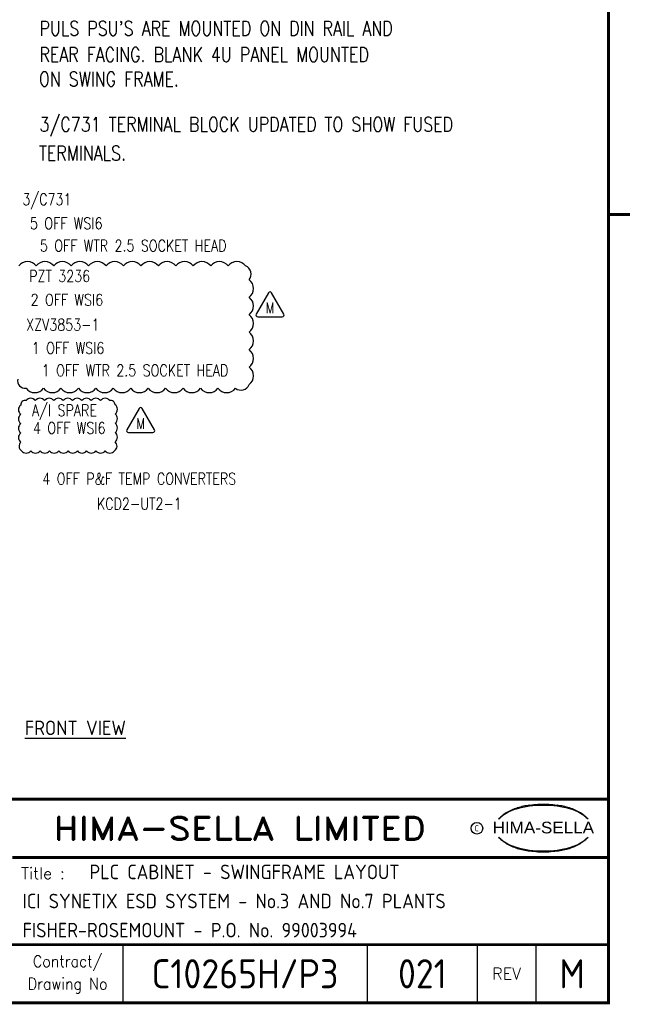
# Model space of a CAD drawing. Extents: x 0 to 4084, y 0 to 2754.
# Tile 7 of 34: x 3033 to 4084, y 2 to 1695. Entities that reach past the tile are written whole.
import ezdxf
from ezdxf.enums import TextEntityAlignment as Align

# ---------------------------------------------------------------- set-up
doc = ezdxf.new("R2010")
doc.units = 0
doc.header["$LTSCALE"] = 5
doc.header["$MEASUREMENT"] = 0
doc.layers.get('0').update_dxf_attribs({"color": 41, "linetype": 'CONTINUOUS'})
for name, color, linetype in [('00-DRG_FRAME', 12, 'CONTINUOUS'), ('01-DRAW', 7, 'CONTINUOUS'), ('02-TEXT', 2, 'CONTINUOUS'), ('03-DIM', 3, 'CONTINUOUS'), ('04-OUTLINE', 6, 'CONTINUOUS'), ('TEXT', 2, 'CONTINUOUS')]:
    doc.layers.add(name, color=color, linetype=linetype)
doc.styles.add('ARIAL', font='arial.ttf', dxfattribs={"height": 2.5})
doc.styles.add('ISO', font='iso.shx')
doc.styles.add('ROMAND', font='ROMAND')
doc.styles.add('ROMANS', font='romans.shx', dxfattribs={"width": 0.8})

# ---------------------------------------------------------------- blocks, each defined once
blk = doc.blocks.new('A3-CONTRACT')
at = {"style": 'ISO'}
for tag, height, p in [('SCALE', 2.5, (130.45, 31.75)), ('DESIGNED', 2.5, (292, 31.75)), ('DIMS', 2.5, (130.45, 26.75)), ('DRAWN', 2.5, (292, 26.75)), ('CHECKED', 2.5, (292, 21.75)), ('APPD', 2.5, (292, 16.75)), ('DATE', 2.5, (292, 11.75)), ('CONTRACT', 5, (342, 3)), ('CAD-REF', 2.5, (282, 1.75))]:
    blk.add_attdef(tag, text='', height=height, dxfattribs=at).set_placement(p, align=Align.CENTER)
for tag, p in [('TITLE_2', (303.75, 16.75)), ('TITLE_3', (303.5, 11.75))]:
    blk.add_attdef(tag, p, '', height=2.5, dxfattribs=at)
blk = doc.blocks.new('A3-TITLE')
at = {"style": 'ISO'}
blk.add_attdef('TITLE_1', (315.25, 21.75), '', height=2.5, dxfattribs=at)
for tag, p in [('DRGNO', (372.5, 3)), ('REV.', (398.25, 3))]:
    blk.add_attdef(tag, text='', height=5, dxfattribs=at).set_placement(p, align=Align.CENTER)
blk = doc.blocks.new('TRI-L')
at = {"layer": '01-DRAW'}
blk.add_lwpolyline([(-0.26, 2.55), (-2.34, -1.05, 0.57735), (-2.08, -1.5), (2.08, -1.5, 0.57735), (2.34, -1.05), (0.26, 2.55, 0.57735)], format="xyb", close=True, dxfattribs=at)
at = {"layer": '02-TEXT', "color": 2, "style": 'ROMANS', "width": 0.8}
blk.add_text('M', height=1.8, dxfattribs=at).set_placement((0, 0), align=Align.MIDDLE)

msp = doc.modelspace()

# ---------------------------------------------------------------- linework, layer by layer
at = {"layer": '00-DRG_FRAME'}
for p, q in [((3210, 105), (3210, 5)), ((3630, 105), (3630, 5)), ((3820, 5), (3820, 105)), ((3920, 105), (3920, 5))]:
    msp.add_line(p, q, dxfattribs=at)
at = {"layer": '00-DRG_FRAME', "const_width": 5}
msp.add_lwpolyline([(145, 5), (4045, 5), (4045, 2715), (145, 2715)], close=True, dxfattribs=at)
for points in [[(4045, 1360), (4081.8, 1360)], [(4045, 355), (145, 355)], [(4045, 255), (3020, 255)], [(2650, 105), (4045, 105)]]:
    msp.add_lwpolyline(points, dxfattribs=at)
at = {"layer": '00-DRG_FRAME', "color": 3}
msp.add_circle((3818.8, 305), 10, dxfattribs=at)
for centre, radius, start, end in [((3917.8, 247), 97.6, 107.5931, 113.9452), ((3931, 185), 159.4, 89.2698, 106.3911), ((3921, 235.2), 109.9, 96.0146, 107.3203), ((3932.9, 163.1), 182.8, 92.8917, 97.3734), ((3932.4, 188.6), 157.3, 89.7805, 93.1738), ((3933.6, 188.6), 157.3, 86.8262, 90.2195), ((3935.1, 185), 159.4, 73.6089, 90.7302), ((3933.1, 163.1), 182.8, 82.6266, 87.1083), ((3945.1, 235.2), 109.9, 72.6797, 83.9854), ((3948.3, 247), 97.6, 66.0548, 72.4069), ((3906, 268.3), 72.4, 106.0532, 133.5024), ((3908.8, 270.1), 73, 130.419, 136.057), ((3901.1, 281), 59.8, 122.244, 131.6154), ((3897.5, 287.8), 52.1, 111.8206, 122.8668), ((3960, 268.3), 72.4, 46.4976, 73.9468), ((3968.5, 287.8), 52.1, 57.1332, 68.1794), ((3964.9, 281), 59.8, 48.3846, 57.756), ((3957.3, 270.1), 73, 43.943, 49.581), ((3906, 342.3), 72.4, 226.4976, 253.9468), ((3908.8, 340.4), 73, 223.943, 229.581), ((3960, 342.3), 72.4, 286.0532, 313.5024), ((3957.3, 340.4), 73, 310.419, 316.057), ((3901.1, 329.6), 59.8, 228.3846, 237.756), ((3897.5, 322.8), 52.1, 237.1332, 248.1794), ((3917.8, 363.6), 97.6, 246.0548, 252.4069), ((3931, 425.6), 159.4, 253.6089, 270.7302), ((3935.1, 425.6), 159.4, 269.2698, 286.3911), ((3948.3, 363.6), 97.6, 287.5931, 293.9452), ((3968.5, 322.8), 52.1, 291.8206, 302.8668), ((3964.9, 329.6), 59.8, 302.244, 311.6154), ((3921, 375.4), 109.9, 252.6797, 263.9854), ((3932.9, 447.5), 182.8, 262.6266, 267.1083), ((3932.4, 421.9), 157.3, 266.8262, 270.2195), ((3933.6, 421.9), 157.3, 269.7805, 273.1738), ((3933.1, 447.5), 182.8, 272.8917, 277.3734), ((3945.1, 375.4), 109.9, 276.0146, 287.3203)]:
    msp.add_arc(centre, radius, start, end, dxfattribs=at)
at = {"layer": '01-DRAW'}
msp.add_line((3965, 5), (3964, 5), dxfattribs=at)
at = {"layer": '01-DRAW', "color": 0, "linetype": 'ByBlock'}
msp.add_lwpolyline([(3029.1, 1076.9, 0.5), (3043.5, 1061.3, 0.5), (3073.5, 1061.3, 0.5), (3103.5, 1061.3, 0.5), (3133.5, 1061.3, 0.5), (3163.5, 1061.3, 0.5), (3193.5, 1061.3, 0.5), (3223.5, 1061.3, 0.5), (3253.5, 1061.3, 0.5), (3283.5, 1061.3, 0.5), (3313.5, 1061.3, 0.5), (3343.5, 1061.3, 0.5), (3373.5, 1061.3, 0.5), (3403.5, 1061.3, 0.5), (3427.1, 1067.7, 0.5), (3427.1, 1097.7, 0.5), (3427.1, 1127.7, 0.5), (3427.1, 1157.7, 0.5), (3427.1, 1187.7, 0.5), (3427.1, 1217.7, 0.5), (3427.1, 1247.7, 0.5), (3421, 1271.6, 0.5), (3391, 1271.6, 0.5), (3361, 1271.6, 0.5), (3331, 1271.6, 0.5), (3301, 1271.6, 0.5), (3271, 1271.6, 0.5), (3241, 1271.6, 0.5), (3211, 1271.6, 0.5), (3181, 1271.6, 0.5), (3151, 1271.6, 0.5), (3121, 1271.6, 0.5), (3091, 1271.6, 0.5), (3061, 1271.6, 0.5), (3031, 1271.6, 0.5)], format="xyb", dxfattribs=at)
at = {"layer": '01-DRAW', "color": 7, "linetype": 'ByBlock'}
msp.add_lwpolyline([(3034.3, 1032.5, 0.5), (3034.3, 1016.5, 0.5), (3034.3, 1000.5, 0.5), (3034.3, 984.5, 0.5), (3034.3, 968.5, 0.5), (3035.7, 953.9, 0.5), (3051.7, 953.9, 0.5), (3067.7, 953.9, 0.5), (3083.7, 953.9, 0.5), (3099.7, 953.9, 0.5), (3115.7, 953.9, 0.5), (3131.7, 953.9, 0.5), (3147.7, 953.9, 0.5), (3163.7, 953.9, 0.5), (3179.7, 953.9, 0.5), (3195.7, 953.9, 0.5), (3196.5, 969.1, 0.5), (3196.5, 985.1, 0.5), (3196.5, 1001.1, 0.5), (3196.5, 1017.1, 0.5), (3196.5, 1033.1, 0.5), (3187.4, 1040, 0.5), (3171.4, 1040, 0.5), (3155.4, 1040, 0.5), (3139.4, 1040, 0.5), (3123.4, 1040, 0.5), (3107.4, 1040, 0.5), (3091.4, 1040, 0.5), (3075.4, 1040, 0.5), (3059.4, 1040, 0.5), (3043.4, 1040, 0.5)], format="xyb", close=True, dxfattribs=at)
at = {"layer": '02-TEXT'}
msp.add_line((3965, 5), (3964, 5), dxfattribs=at)
at = {"layer": '03-DIM'}
msp.add_line((3965, 5), (3964, 5), dxfattribs=at)
at = {"layer": '04-OUTLINE'}
msp.add_line((3965, 5), (3964, 5), dxfattribs=at)

# ---------------------------------------------------------------- block references
ref = msp.add_blockref('A3-CONTRACT', (0, 0), dxfattribs=dict(xscale=9.999999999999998, yscale=9.999999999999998, zscale=9.999999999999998))
ref.add_attrib('TITLE_2', 'ICI SYNETIX ESD SYSTEM - No.3 AND No.7 PLANTS', (3037.5, 167.5), dxfattribs={"height": 25, "style": 'ISO'})
ref.add_attrib('TITLE_3', 'FISHER-ROSEMOUNT - P.O. No. 99003994', (3037.5, 117.5), dxfattribs={"height": 25, "style": 'ISO'})
ref.add_attrib('CONTRACT', 'C10265H/P3', dxfattribs={"height": 50, "style": 'ISO'}).set_placement((3420, 30), align=Align.CENTER)
at = {"layer": '01-DRAW', "linetype": 'ByBlock', "xscale": 10.17459227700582, "yscale": 10.17459227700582, "zscale": 10.17459227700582}
for p in [(3463, 1199.6), (3240.6, 1000.5)]:
    msp.add_blockref('TRI-L', p, dxfattribs=at)
at = {"layer": '02-TEXT', "xscale": 9.999999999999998, "yscale": 9.999999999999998, "zscale": 9.999999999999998}
msp.add_blockref('A3-TITLE', (0, 0), dxfattribs=at).add_auto_attribs({'TITLE_1': 'PLC CABINET - SWINGFRAME LAYOUT', 'DRGNO': '021', 'REV.': 'M'})

# ---------------------------------------------------------------- texts
at = {"layer": '00-DRG_FRAME', "style": 'ROMAND', "width": 1.15}
msp.add_text('HIMA-SELLA LIMITED', height=40, dxfattribs=at).set_placement((3411, 305), align=Align.MIDDLE)
at = {"layer": '00-DRG_FRAME', "color": 3, "style": 'ISO', "width": 0.9}
msp.add_text('C', height=10, dxfattribs=at).set_placement((3818.4, 300), align=Align.CENTER)
at = {"layer": '00-DRG_FRAME', "style": 'ARIAL', "width": 1.05}
msp.add_text('HIMA-SELLA', height=20, dxfattribs=at).set_placement((3933, 296.3), align=Align.CENTER)
at = {"layer": '00-DRG_FRAME', "color": 4, "style": 'ROMAND'}
msp.add_text('Title :', height=20, dxfattribs=at).set_placement((3035, 217.5))
at = {"layer": '00-DRG_FRAME', "color": 4, "style": 'ROMAND', "width": 0.9}
for s, p in [('Contract/', (3115, 75)), ('Drawing No', (3115, 35))]:
    msp.add_text(s, height=20, dxfattribs=at).set_placement(p, align=Align.MIDDLE)
at = {"layer": '00-DRG_FRAME', "color": 4, "style": 'ROMAND'}
msp.add_text('REV', height=20, dxfattribs=at).set_placement((3870, 55), align=Align.MIDDLE)
at = {"layer": '02-TEXT', "style": 'ROMANS', "width": 0.8}
for s, p in [("PULS PSU'S ARE MOUNTED ON DIN RAIL AND", (3066.4, 1667.3)), ('REAR FACING. BLANK 4U PANEL MOUNTED', (3066.4, 1622.3)), ('ON SWING FRAME.', (3065.5, 1580.2)), ('3/C731 TERMINAL BLOCK UPDATED TO SHOW FUSED', (3066.4, 1502.5)), ('TERMINALS.', (3065.5, 1453))]:
    msp.add_text(s, height=25, dxfattribs=at).set_placement(p)
at = {"layer": '02-TEXT', "style": 'ISO'}
msp.add_text('%%UFRONT VIEW', height=25, dxfattribs=at).set_placement((3128.3, 477.7), align=Align.MIDDLE)
at = {"layer": 'TEXT', "style": 'ROMANS', "width": 0.8}
for s, p in [('3/C731', (3079.4, 1384.6)), ('5 OFF WSI6', (3112.6, 1344.7)), ('5 OFF WTR 2.5 SOCKET HEAD', (3227.8, 1306.3)), ('PZT 3236', (3101.3, 1254)), ('2 OFF WSI6', (3113.8, 1213.3)), ('XZV3853-1', (3106.8, 1170.4)), ('1 OFF WSI6', (3115.7, 1130.4)), ('1 OFF WTR 2.5 SOCKET HEAD', (3230.9, 1092)), ('A/I SPARE', (3109.6, 1022)), ('4 OFF WSI6', (3117.8, 992.9)), ('4 OFF P&F TEMP CONVERTERS', (3238.2, 905.8)), ('KCD2-UT2-1', (3238.2, 862.7))]:
    msp.add_text(s, height=20, dxfattribs=at).set_placement(p, align=Align.MIDDLE)

doc.saveas('drawing.dxf')
